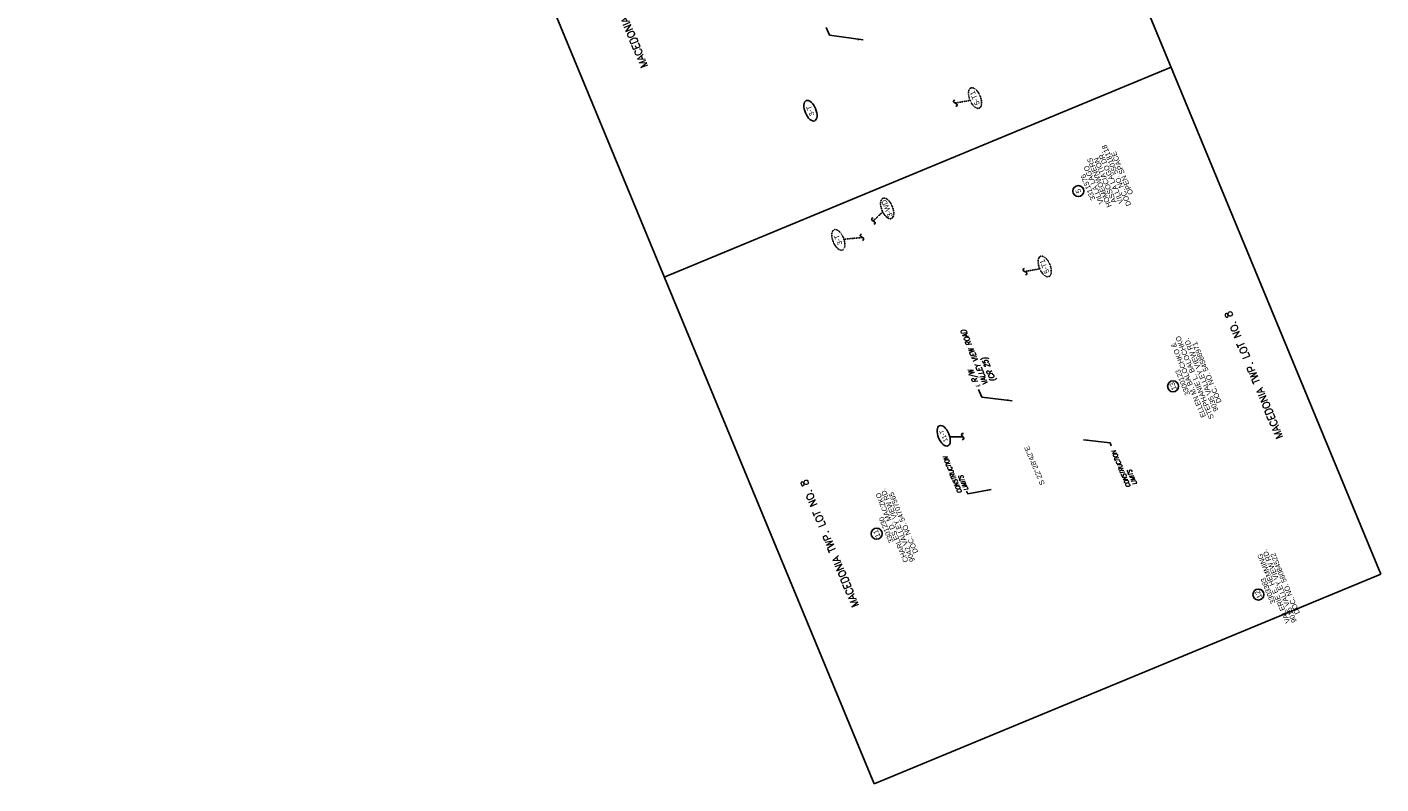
# Model space of a CAD drawing. Header units: feet. Extents: x 2244714 to 2248414, y 594935 to 597420.
# Tile 1 of 6: x 2245404 to 2246144, y 595585 to 595999. Entities that reach past the tile are written whole.
import ezdxf
from ezdxf.enums import TextEntityAlignment as Align

# ---------------------------------------------------------------- set-up
doc = ezdxf.new("R2010")
doc.units = ezdxf.units.FT
doc.header["$MEASUREMENT"] = 0
doc.linetypes.add('HIDDEN2', pattern=[0.1875, 0.125, -0.0625])
doc.layers.add('0_View_Frame_Border', color=245, linetype='Continuous', plot=False)
for name, color, linetype in [('DV_X_Text_02', 6, 'Continuous'), ('GE_X_CL_Text', 7, 'Continuous'), ('RW_P_Text_01', 4, 'Continuous'), ('RW_P_Text_02', 150, 'Continuous'), ('SH_Text', 7, 'Continuous')]:
    doc.layers.add(name, color=color, linetype=linetype)
doc.styles.add('ROMANS', font='ROMANS.shx', dxfattribs={"height": 2.4})
doc.styles.add('Slanted Normal CL CONST', font='romans.shx', dxfattribs={"width": 0.9, "oblique": 15, "height": 14})
doc.styles.add('Slanted-Normal', font='font31.shx', dxfattribs={"height": 0.14})
doc.styles.add('Slanted-Normal LS 0.50_0', font='font31.shx')

# ---------------------------------------------------------------- blocks, each defined once
blk = doc.blocks.new('SQUIG')
blk.add_line((0.035, 0.029), (-0.021, -0.02))
for centre, start, end in [((-0.044, 0.008), 158.1069, 307.9876), ((0.057, 0.001), 341.0875, 128.316)]:
    blk.add_arc(centre, 0.0361, start, end)
blk = doc.blocks.new('AH2')
blk.add_solid([(8, -1.5), (0, 0), (8, 1.5)])

msp = doc.modelspace()

# ---------------------------------------------------------------- linework, layer by layer
at = {"layer": '0_View_Frame_Border'}
for p, q in [((2245752.17, 595862.65), (2246029.37, 595977.35)), ((2245866.87, 595585.44), (2246144.07, 595700.14))]:
    msp.add_line(p, q, dxfattribs=at)
at = {"layer": '0_View_Frame_Border', "flags": 128}
for points in [[(2246144.07, 595700.14), (2245845.46, 596421.83, 0.049646), (2245652.86, 596781.58)], [(2245866.87, 595585.44), (2245568.25, 596307.13, 0.049646), (2245403.71, 596614.49)]]:
    msp.add_lwpolyline(points, format="xyb", dxfattribs=at)
at = {"layer": 'DV_X_Text_02'}
for centre in [(2245978.62, 595909.65), (2246030.41, 595802.87), (2245868.33, 595722.27), (2246077.1, 595689.01)]:
    msp.add_circle(centre, 3, dxfattribs=at)
at = {"layer": 'GE_X_CL_Text'}
for p, q in [((2245840.72, 595999.08), (2245842.46, 595994.88)), ((2245842.46, 595994.88), (2245860.85, 595992.31))]:
    msp.add_line(p, q, dxfattribs=at)
at = {"layer": 'RW_P_Text_01', "linetype": 'HIDDEN2'}
for p, q in [((2245871.64, 595898.28), (2245866.45, 595893.34)), ((2245850.43, 595883.28), (2245860.39, 595884.27)), ((2245957.5, 595867.14), (2245949.29, 595865.68))]:
    msp.add_line(p, q, dxfattribs=at)
at = {"layer": 'RW_P_Text_01'}
for p, q in [((2245908.31, 595775.3), (2245915.48, 595775.31)), ((2245995.97, 595771.91), (2245981.45, 595773.65)), ((2245995.97, 595771.91), (2245996.61, 595770.36)), ((2245917.51, 595745.6), (2245918.15, 595744.06)), ((2245918.15, 595744.06), (2245930.97, 595746.4))]:
    msp.add_line(p, q, dxfattribs=at)
at = {"layer": 'RW_P_Text_01', "linetype": 'HIDDEN2'}
for centre in [(2245874.07, 595900.17), (2245847.35, 595882.97), (2245960.22, 595868.42)]:
    msp.add_ellipse(centre, major_axis=(-2.29, 5.54), ratio=0.5, dxfattribs=at)
at = {"layer": 'RW_P_Text_01'}
msp.add_ellipse((2245904.99, 595775.8), major_axis=(-2.29, 5.54), ratio=0.5, dxfattribs=at)
at = {"layer": 'RW_P_Text_02', "linetype": 'HIDDEN2'}
msp.add_line((2245919.39, 595959.24), (2245911.18, 595957.78), dxfattribs=at)
msp.add_ellipse((2245922.11, 595960.52), major_axis=(-2.29, 5.54), ratio=0.5, dxfattribs=at)
at = {"layer": 'RW_P_Text_02'}
msp.add_ellipse((2245832.12, 595953.57), major_axis=(-2.29, 5.54), ratio=0.5, dxfattribs=at)
at = {"layer": 'SH_Text'}
for p, q in [((2245924.06, 595801.14), (2245925.8, 595796.93)), ((2245925.8, 595796.93), (2245942.49, 595795))]:
    msp.add_line(p, q, dxfattribs=at)

# ---------------------------------------------------------------- block references
at = {"layer": 'GE_X_CL_Text', "xscale": 0.3600000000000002, "yscale": 0.3600000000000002, "zscale": 0.3600000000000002, "rotation": 173.1539949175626}
msp.add_blockref('AH2', (2245860.85, 595992.31), dxfattribs=at)
at = {"layer": 'RW_P_Text_01', "linetype": 'HIDDEN2', "xscale": 20, "yscale": 20, "zscale": 20}
for p, rotation in [((2245866.45, 595893.34), 287.5432730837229), ((2245860.39, 595884.27), 108.6308966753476), ((2245949.29, 595865.68), 291.0101578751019)]:
    msp.add_blockref('SQUIG', p, dxfattribs=dict(at, rotation=rotation))
at = {"layer": 'RW_P_Text_01'}
for name, p, xscale, yscale, zscale, rotation in [('SQUIG', (2245915.48, 595775.31), 20, 20, 20, 87.94743235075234), ('AH2', (2245981.45, 595773.65), 0.3000000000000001, 0.3000000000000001, 0.3000000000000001, 353.1539949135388), ('AH2', (2245930.97, 595746.4), 0.3, 0.3, 0.3, 191.1497555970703)]:
    msp.add_blockref(name, p, dxfattribs=dict(at, xscale=xscale, yscale=yscale, zscale=zscale, rotation=rotation))
at = {"layer": 'RW_P_Text_02', "xscale": 20, "yscale": 20, "zscale": 20, "rotation": 291.0101578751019}
msp.add_blockref('SQUIG', (2245911.18, 595957.78), dxfattribs=at)
at = {"layer": 'SH_Text', "xscale": 0.36, "yscale": 0.36, "zscale": 0.36, "rotation": 173.1539949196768}
msp.add_blockref('AH2', (2245942.49, 595795), dxfattribs=at)

# ---------------------------------------------------------------- texts
at = {"layer": 'DV_X_Text_02', "style": 'Slanted-Normal'}
for s, p in [('VILLA LAGO DR.', (2245996.32, 595916.88)), ('DOC. NO. 55018118', (2245999.44, 595918.17)), ('OPEN SPACE', (2246002.56, 595919.46)), ('VILLA LAGO', (2245986.97, 595913.01)), ('HOMEOWNERS', (2245990.09, 595914.3)), ('ASSOCIATION', (2245993.2, 595915.59)), ('3311576', (2245983.85, 595911.72)), ('5', (2245978.62, 595909.65)), ('STEPHANIE L. BALOCHKO', (2246042.22, 595807.66)), ('9035 VALLEY VIEW RD.', (2246045.76, 595809.13)), ('DOC. NO. 54586971', (2246048.88, 595810.42)), ('ELLEN M. BALOCHKO &', (2246038.76, 595806.23)), ('3300123', (2246035.64, 595804.94)), ('13', (2246030.41, 595802.87)), ('9042 VALLEY VIEW RD.', (2245879.8, 595726.92)), ('CHARLES D. MACZKO', (2245876.68, 595725.63)), ('DOC. NO. 54707565', (2245882.92, 595728.21)), ('3301230', (2245873.56, 595724.34)), ('11', (2245868.33, 595722.27)), ('VALERIE E. HEMMING', (2246085.45, 595692.36)), ('9015 VALLEY VIEW RD.', (2246088.57, 595693.65)), ('DOC. NO. 56084522', (2246091.69, 595694.94)), ('3303383', (2246082.33, 595691.07)), ('12', (2246077.1, 595689.01))]:
    msp.add_text(s, height=2.8, rotation=112.47826, dxfattribs=at).set_placement(p, align=Align.MIDDLE)
at = {"layer": 'RW_P_Text_01', "style": 'Slanted-Normal LS 0.50_0'}
for s, height, p in [('3-WD', 2.8, (2245873.97, 595900.13)), ('3-T', 2.8, (2245847.25, 595882.93)), ('11-T', 2.4, (2245904.89, 595775.76))]:
    msp.add_text(s, height=height, rotation=112.47826, dxfattribs=at).set_placement(p, align=Align.MIDDLE)
at = {"layer": 'RW_P_Text_01', "linetype": 'HIDDEN2', "style": 'Slanted-Normal LS 0.50_0'}
msp.add_text('5-T1', height=2.8, rotation=112.47826, dxfattribs=at).set_placement((2245960.12, 595868.38), align=Align.MIDDLE)
at = {"layer": 'RW_P_Text_01', "style": 'ROMANS'}
for p in [(2246076.34, 595809.86), (2245844.44, 595717.74)]:
    msp.add_text('MACEDONIA TWP. LOT NO. 8', height=4, rotation=112.47826, dxfattribs=at).set_placement(p, align=Align.CENTER)
at = {"layer": 'RW_P_Text_01', "style": 'Slanted Normal CL CONST', "oblique": 15, "width": 0.9}
for s, p in [('CONSTRUCTION', (2246007.27, 595748.13)), ('CONSTRUCTION', (2245915.07, 595744.97)), ('LIMITS', (2245918.58, 595746.42)), ('LIMITS', (2246010.78, 595749.58))]:
    msp.add_text(s, height=2.4, rotation=112.47826, dxfattribs=at).set_placement(p)
at = {"layer": 'RW_P_Text_02', "style": 'ROMANS'}
msp.add_text('MACEDONIA TWP. LOT NO. 8', height=4, rotation=112.47826, dxfattribs=at).set_placement((2245729.04, 596012.66), align=Align.CENTER)
at = {"layer": 'RW_P_Text_02', "style": 'Slanted-Normal LS 0.50_0'}
for s, p in [('5-T1', (2245922.01, 595960.48)), ('3-T', (2245832.02, 595953.53))]:
    msp.add_text(s, height=2.8, rotation=112.47826, dxfattribs=at).set_placement(p, align=Align.MIDDLE)
at = {"layer": 'SH_Text', "style": 'Slanted Normal CL CONST', "oblique": 15, "width": 0.9}
for s, p in [('VALLEY VIEW ROAD', (2245929.3, 595804.37)), ('℄ R/W', (2245925.09, 595802.63)), ('(CR 25)', (2245933.58, 595806.14))]:
    msp.add_text(s, height=2.88, rotation=112.47826, dxfattribs=at).set_placement(p)
at = {"layer": 'SH_Text', "insert": (2245957.81, 595748.46), "char_height": 2.8, "width": 27.9071, "attachment_point": 1, "rotation": 112.93001, "style": 'Slanted-Normal'}
msp.add_mtext('S 22%%D28\'42"E', dxfattribs=at)

doc.saveas('drawing.dxf')
